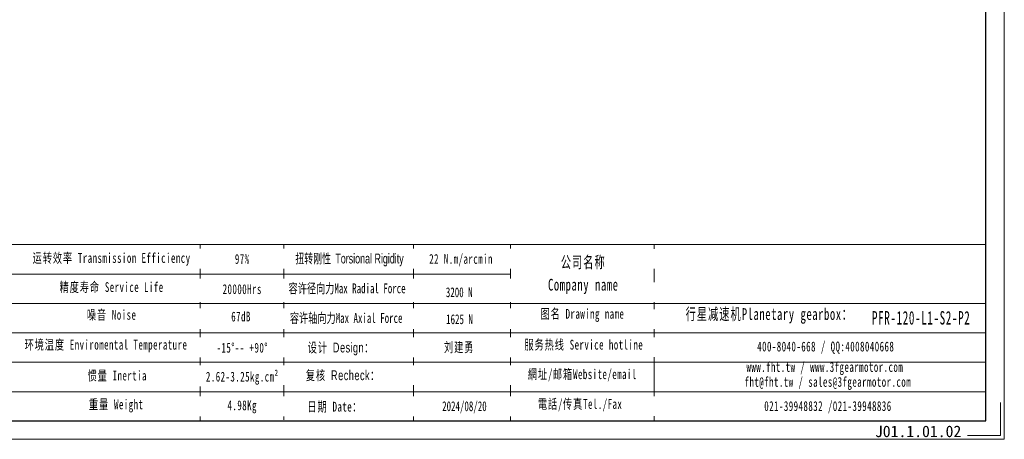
# Model space of a CAD drawing. Header units: millimetres. Extents: x 1515 to 1850, y 414 to 651.
# Tile 2 of 4: x 1636 to 1850, y 414 to 505. Entities that reach past the tile are written whole.
import ezdxf

# ---------------------------------------------------------------- set-up
doc = ezdxf.new("R2010")
doc.units = ezdxf.units.MM
doc.layers.add('6文字层', color=3, linetype='Continuous')
doc.layers.add('SLD-0', color=7, linetype='Continuous', lineweight=18)
doc.layers.add('图框_外框线', color=7, linetype='Continuous', lineweight=18)
doc.styles.add('标准', font='txt', dxfattribs={"width": 0.667})
doc.styles.add('样式 1', font='txt')

msp = doc.modelspace()

# ---------------------------------------------------------------- linework, layer by layer
at = {"layer": 'SLD-0'}
msp.add_line((1675.36751, 456.457549), (1675.36751, 418.224221), dxfattribs=at)
at = {"layer": '图框_外框线'}
for p, q in [((1544.589588, 456.457549), (1845.595794, 456.457549)), ((1773.686895, 456.457549), (1773.686895, 418.224221)), ((1573.435594, 450.078304), (1742.607265, 450.078304)), ((1544.589588, 443.699058), (1845.595794, 443.699058)), ((1573.435594, 437.319812), (1845.595794, 437.319812)), ((1573.435594, 424.56132), (1845.595794, 424.56132))]:
    msp.add_line(p, q, dxfattribs=at)
at = {"layer": '图框_外框线', "color": 3}
msp.add_lwpolyline([(1515.038035, 414.241597), (1849.578418, 414.241597), (1849.578418, 650.809439), (1515.038035, 650.809439)], close=True, dxfattribs=at)
at = {"layer": '图框_外框线', "color": 3, "lineweight": 25}
msp.add_lwpolyline([(1534.951153, 418.224221), (1845.595794, 418.224221), (1845.595794, 646.826816), (1534.951153, 646.826816)], close=True, dxfattribs=at)
at = {"layer": '图框_外框线', "color": 3}
msp.add_lwpolyline([(1848.781893, 422.206845), (1848.781893, 415.038122), (1841.613171, 415.038122)], dxfattribs=at)

# ---------------------------------------------------------------- texts
at = {"layer": '6文字层', "insert": (1821.548013, 417.221256), "char_height": 2.5, "width": 43.30442304, "attachment_point": 1, "style": '样式 1'}
msp.add_mtext('J01.1.01.02', dxfattribs=at)
at = {"layer": 'SLD-0', "color": 1, "attachment_point": 2, "line_spacing_factor": 1.15057, "style": '标准'}
for s, insert, char_height, width in [('\\T1.1;运转效率 Transmission Efficiency', (1656.15041, 454.638089), 2.12641526, 36.13535079), ('\\T1.1;97%', (1684.452316, 454.420941), 2.1264153, 27.19405354), ('\\T1.1;公司名称\\PCompany name', (1758.344198, 453.939146), 2.55169831, 33.03652598), ('\\T1.1;精度寿命 Service Life', (1656.15041, 448.31847), 2.12641526, 28.36368175), ('\\T1.1;20000Hrs', (1684.452316, 447.867095), 2.12641526, 27.19405354), ('\\T1.1;噪音 Noise', (1656.15041, 442.303414), 2.12641526, 18.76338238), ('\\T1.1;67dB', (1684.190456, 441.931514), 2.1264153, 14.031839), ('\\T1.1;图名 Drawing name', (1758.169778, 442.523134), 2.12641526, 27.19405354), ('\\T1.1;  行星减速机Planetary gearbox：', (1797.371575, 442.687161), 2.55169831, 40.1321926), ('\\pxt5;{\\fSimSun|b1|i0|c134|p2;\\W0.61111;\\T1.1;PFR-120-L1-S2-P2}', (1831.561958, 442.050056), 2.916, 31.01774894), ('{\\T1.1;环境温度 Enviromental Temperature}', (1654.93133, 435.831515), 2.12641526, 115.64773437), ('\\T1.1;-15%%D-- +90%%D', (1684.452316, 435.169243), 2.12641526, 18.24097953), ('\\T1.1;服务热线 Service hotline', (1758.471318, 435.836665), 2.12641526, 30.2967881), ('\\T1.1;400-8040-668 / QQ:4008040668', (1810.888259, 435.430356), 2.12641526, 61.91145052), ('\\T1.1;www.fht.tw / www.3fgearmotor.com ', (1810.692192, 431.001319), 2.12641526, 61.98114569), ('\\T1.1;\\pxt12;fht@fht.tw / sales@3fgearmotor.com ', (1811.340238, 427.763352), 2.12641526, 61.98114569), ('\\T1.1;重量 Weight', (1657.140923, 422.887723), 2.12641526, 16.53459065), ('\\T1.1;4.98Kg', (1684.452316, 422.681643), 2.12641526, 14.22753346), ('\\T1.1;電話/传真Tel./Fax', (1757.663803, 422.973602), 2.12641526, 31.91539167), ('\\T1.1;021-39948832 /021-39948836 ', (1811.362473, 422.508678), 2.12641526, 47.32729344)]:
    msp.add_mtext(s, dxfattribs=dict(at, insert=insert, char_height=char_height, width=width))

# ---------------------------------------------------------------- next in the draw order: texts
at = {"layer": 'SLD-0', "color": 1, "insert": (1684.452316, 428.89986), "char_height": 2.12641526, "width": 115.64773437, "attachment_point": 2, "line_spacing_factor": 1.15057, "style": '标准', "bg_fill": 2}
msp.add_mtext('{\\T1.1;2.62-3.25kg.cm²}', dxfattribs=at)

# ---------------------------------------------------------------- next in the draw order: linework, layer by layer
at = {"layer": '图框_外框线'}
for p, q in [((1693.475965, 456.457549), (1693.475965, 418.436296)), ((1721.580924, 456.457549), (1721.580924, 418.224221)), ((1742.607265, 456.457549), (1742.607265, 418.224221)), ((1573.435594, 430.940566), (1845.595794, 430.940566))]:
    msp.add_line(p, q, dxfattribs=at)

# ---------------------------------------------------------------- next in the draw order: texts
at = {"layer": 'SLD-0', "color": 1, "char_height": 2.12641526, "attachment_point": 2, "line_spacing_factor": 1.15057, "style": '标准'}
for s, insert, width in [('\\T1.1;惯量 Inertia', (1657.369497, 429.131198), 19.21057099), ('\\T1.1;網址/邮箱Website/email', (1758.140215, 429.430108), 31.53610476)]:
    msp.add_mtext(s, dxfattribs=dict(at, insert=insert, width=width))

# ---------------------------------------------------------------- next in the draw order: texts
at = {"layer": 'SLD-0', "color": 1, "char_height": 2.12641526, "width": 115.64773437, "attachment_point": 2, "style": '标准', "bg_fill": 2}
for s, insert in [('{\\T1.1;22 N.m/arcmin}', (1731.859036, 454.424976)), ('{\\f宋体|b0|i0|c134|p2;容许径向力Max Radial Force}', (1707.175847, 448.043651)), ('{\\f宋体|b0|i0|c134|p2;容许轴向力Max Axial Force}', (1706.977919, 441.616282)), ('{\\fSimSun|b0|i0|c134|p2;\\T1.1;设计 \\fArial|b0|i0|c0|p34;Design\\fSimSun|b0|i0|c134|p2;：}', (1705.849629, 435.209997)), ('{\\fSimSun|b0|i0|c134|p2;\\T1.1;复核 \\fArial|b0|i0|c0|p34;Recheck\\fSimSun|b0|i0|c134|p2;：}', (1706.288337, 429.198114)), ('{\\T1.1;日期 Date：}', (1704.520634, 422.389771))]:
    msp.add_mtext(s, dxfattribs=dict(at, insert=insert))

# ---------------------------------------------------------------- next in the draw order: texts
at = {"layer": 'SLD-0', "color": 1, "width": 115.64773437, "attachment_point": 2, "style": '标准', "bg_fill": 2}
for s, insert, char_height in [('{\\f宋体|b0|i0|c134|p2;\\W0.65;扭转刚性 \\fArial|b0|i0|c0|p34;Torsional Rigidity}', (1707.695264, 454.510315), 2.12641526), ('{\\fSimSun|b1|i0|c134|p2;3200 N}', (1731.469201, 447.198795), 2.12641526), ('{\\fSimSun|b1|i0|c134|p2;1625 N}', (1731.530798, 441.354997), 2.12641526), ('{\\fSimSun|b0|i0|c134|p2;\\T1.1;刘建勇 }', (1731.463087, 435.274224), 2.12641526), ('2024/08/20', (1732.596246, 422.487845), 2.1264153)]:
    msp.add_mtext(s, dxfattribs=dict(at, insert=insert, char_height=char_height))

doc.saveas('drawing.dxf')
